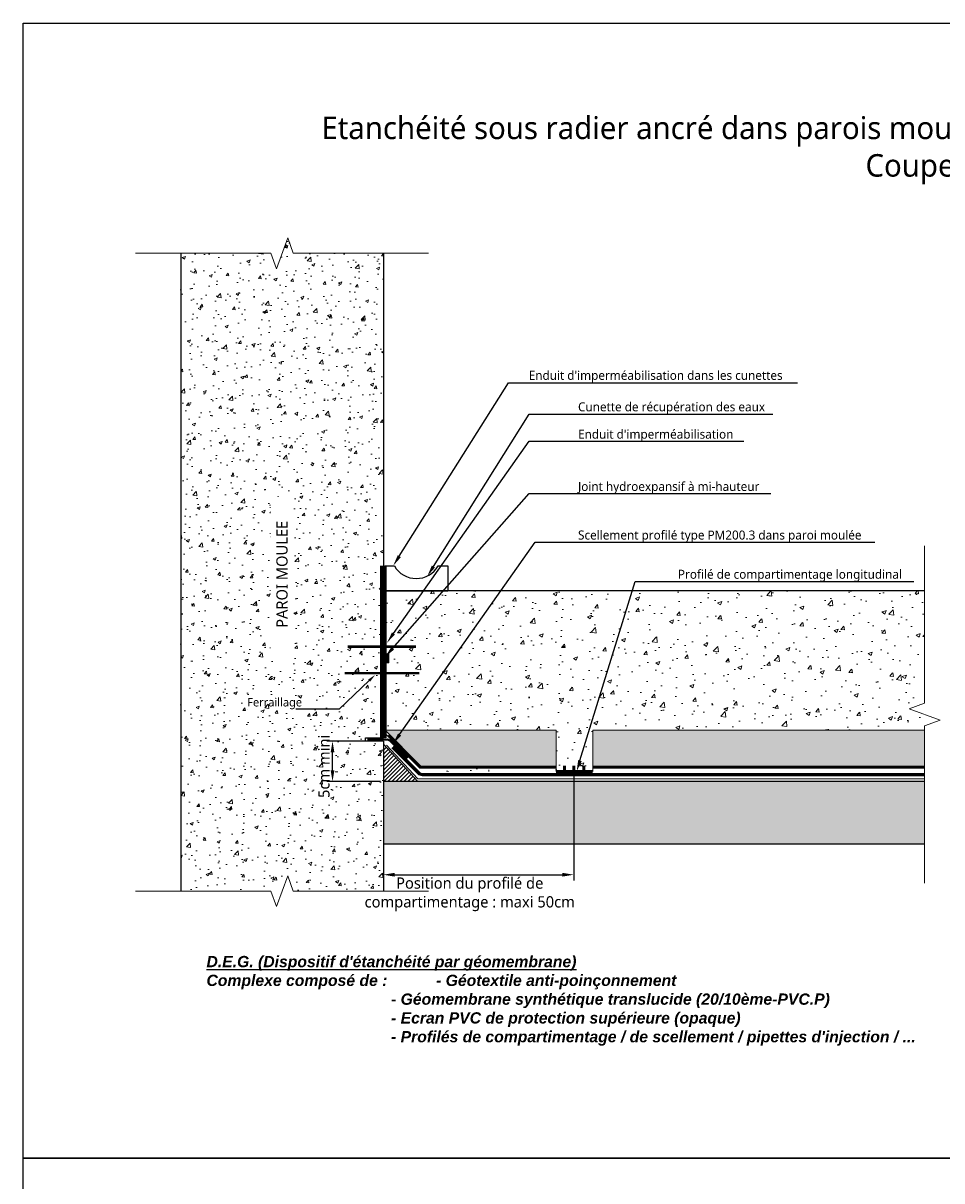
# Model space of a CAD drawing. Header units: millimetres. Extents: x -3314 to 21255525, y -15000 to 1735000.
# Tile 94 of 109: x 29046 to 29250, y 11907 to 12164. Entities that reach past the tile are written whole.
import ezdxf
from ezdxf import colors
from ezdxf.entities.mleader import LeaderData, LeaderLine
from ezdxf.math import Vec2, Vec3

# ---------------------------------------------------------------- set-up
doc = ezdxf.new("R2010")
doc.units = ezdxf.units.MM
for name, pattern in [('CACHE', [0.375, 0.25, -0.125]), ('CACHE2', [0.1875, 0.125, -0.0625]), ('CONTINU', [0]), ('TIRETPT', [1, 0.5, -0.25, 0, -0.25])]:
    doc.linetypes.add(name, pattern=pattern)
for name, color, linetype, lineweight in [('A-ANNO-NOTE', 7, 'Continuous', 25), ('Dessin_AXE', 8, 'Continuous', 5), ('Dessin_HACHURES', 253, 'Continuous', 9), ('Matériel_Joint Hydroexpansif', 140, 'CACHE', 0), ('Produit_Imperméabilisation', 219, 'Continuous', 0), ('SYSTEME_DEG_ Geomembrane SYNTHETIQUE', 1, 'Continuous', 9), ('SYSTEME_DEG_Protection inferieure', 3, 'Continuous', 5), ('SYSTEME_DEG_Protection superieure', 5, 'Continuous', 9)]:
    doc.layers.add(name, color=color, linetype=linetype, lineweight=lineweight)
for name, color, linetype in [('Dessin_CONTOURS BETON', 7, 'Continuous'), ('Dessin_COTATIONS', 7, 'Continuous'), ('Dessin_TEXTES', 7, 'CONTINU'), ('Matériel_Profilé de compartimentage', 7, 'Continuous'), ('Matériel_Profilé PM200', 40, 'Continuous')]:
    doc.layers.add(name, color=color, linetype=linetype)
doc.layers.add('GEN-_-FMULT', color=210, linetype='Continuous', plot=False)
doc.layers.add('Le_Hachure Générique', color=18, linetype='Continuous', lineweight=9, true_color=0x000000)
doc.styles.add('Arial', font='segoeui.ttf')
doc.styles.get("Standard").update_dxf_attribs({"font": 'segoeui.ttf'})
doc.styles.add('txt-moyen', font='segoeui.ttf')
doc.linetypes.add('ISOLATION', pattern='A,0.0001,-0.1,[134,ltypeshp.shx,S=0.1,R=0,X=-0.1,Y=0],-0.2,[134,ltypeshp.shx,S=0.1,R=180,X=0.1,Y=0],-0.1', length=0.4001)
doc.dimstyles.new('ISO-25', dxfattribs={"dimtxt": 2.5, "dimasz": 2.5, "dimexe": 1.25, "dimexo": 0.625, "dimtad": 1, "dimtxsty": 'Standard', "dimcen": 2.5, "dimadec": 0, "dimazin": 0, "dimtfac": 1, "dimtmove": 0, "dimatfit": 3, "dimfxl": 1, "dimarcsym": 0})

# ---------------------------------------------------------------- blocks, each defined once
blk = doc.blocks.new('*D22')
at = {"layer": 'Defpoints', "color": 0, "transparency": 16777216}
for p in [(29168.11, 11998.32), (29125.87, 11995.47), (29168.11, 11974.77)]:
    blk.add_point(p, dxfattribs=at)
at = {"layer": 'Dessin_COTATIONS', "color": 0, "lineweight": -2, "transparency": 16777216}
for p, q in [((29168.11, 11997.69), (29168.11, 11973.52)), ((29125.87, 11994.84), (29125.87, 11973.52)), ((29128.37, 11974.77), (29165.61, 11974.77))]:
    blk.add_line(p, q, dxfattribs=at)
at = {"layer": 'Dessin_COTATIONS', "color": 0, "transparency": 16777216}
for points in [[(29128.37, 11975.18), (29128.37, 11974.35), (29125.87, 11974.77)], [(29165.61, 11974.35), (29165.61, 11975.18), (29168.11, 11974.77)]]:
    blk.add_solid(points, dxfattribs=at)
at = {"layer": 'Dessin_COTATIONS', "color": 0, "transparency": 16777216, "insert": (29145.03, 11970.41), "char_height": 2.5, "attachment_point": 5}
blk.add_mtext('Position du profilé de \\Pcompartimentage : maxi 50cm', dxfattribs=at)
blk = doc.blocks.new('*D29')
at = {"layer": 'Defpoints', "color": 0, "transparency": 16777216}
for p in [(29114.57, 12004.42), (29125.87, 12004.42), (29125.87, 11995.47)]:
    blk.add_point(p, dxfattribs=at)
at = {"layer": 'Dessin_COTATIONS', "color": 0, "lineweight": -2, "transparency": 16777216}
for p, q in [((29125.24, 12004.42), (29113.32, 12004.42)), ((29114.57, 11997.97), (29114.57, 12001.92)), ((29125.24, 11995.47), (29113.32, 11995.47))]:
    blk.add_line(p, q, dxfattribs=at)
at = {"layer": 'Dessin_COTATIONS', "color": 0, "transparency": 16777216}
for points in [[(29114.99, 12001.92), (29114.15, 12001.92), (29114.57, 12004.42)], [(29114.15, 11997.97), (29114.99, 11997.97), (29114.57, 11995.47)]]:
    blk.add_solid(points, dxfattribs=at)
at = {"layer": 'Dessin_COTATIONS', "color": 0, "transparency": 16777216, "insert": (29112.67, 11998.83), "char_height": 2.5, "attachment_point": 5, "rotation": 90}
blk.add_mtext('5cm mini', dxfattribs=at)

msp = doc.modelspace()

# ---------------------------------------------------------------- hatches: boundary and pattern name
at = {"layer": 'Dessin_HACHURES'}
h = msp.add_hatch(dxfattribs=at)
h.set_pattern_fill('AR-CONC', color=256, style=0)
h.set_pattern_definition([(50, (30716.969, 8916.498), (7.172602, -0.627521), [0.75, -8.25]), (355, (30716.969, 8916.498), (-1.387513, 7.521921), [0.6, -6.6]), (100.45144, (30717.5666, 8916.446), (5.785088, 6.8944), [0.637402, -7.011421]), (46.1842, (30716.969, 8918.498), (10.672413, -1.655193), [1.125, -12.375]), (96.63564, (30717.858, 8918.36), (9.34662, 9.741186), [0.956103, -10.517138]), (351.18416, (30716.969, 8918.498), (9.34662, 9.741186), [0.9, -9.9]), (21, (30717.969, 8917.998), (5.969071, -4.026189), [0.75, -8.25]), (326, (30717.969, 8917.998), (2.433153, 7.2515), [0.6, -6.6]), (71.45144, (30718.466, 8917.6626), (8.402224, 3.225312), [0.637402, -7.011421]), (37.5, (30716.9689, 8916.498), (0.1215986, 3.3289385), [0, -6.52, 0, -6.7, 0, -6.625]), (7.5, (30716.969, 8916.498), (2.6306954, 3.944117), [0, -3.82, 0, -6.37, 0, -2.525]), (327.5, (30714.7389, 8916.498), (5.3382244, -0.2255487), [0, -2.5, 0, -7.8, 0, -10.35]), (317.5, (30713.739, 8916.498), (5.8318617, 1.00105), [0, -3.25, 0, -5.18, 0, -7.35])])
edge = h.paths.add_edge_path(flags=17)
edge.add_ellipse((29147.3701, 12000.1731), major_axis=(-29.0288, 0), ratio=0.50325916, start_angle=6.330463, end_angle=24.530697)
edge.add_line((29125.8664, 11990.3594), (29125.8664, 12004.4196))
edge.add_line((29125.8664, 12004.4196), (29121.9068, 12004.4196))
edge.add_line((29121.9068, 12004.4196), (29121.9068, 12005.1562))
edge.add_line((29121.9068, 12005.1562), (29125.8664, 12005.1562))
edge.add_line((29125.8664, 12005.1562), (29125.8664, 12009.9868))
edge.add_ellipse((29147.3701, 12000.1731), major_axis=(-29.0288, 0), ratio=0.50325916, start_angle=335.469303, end_angle=358.269365)
edge.add_line((29118.3935, 12001.0486), (29108.7513, 11993.8035))
edge.add_line((29108.7513, 11993.8035), (29119.0219, 11997.0282))
edge = h.paths.add_edge_path()
edge.add_line((29125.8664, 12112.7463), (29105.8664, 12112.7463))
edge.add_line((29105.8664, 12112.7463), (29104.6164, 12116.1807))
edge.add_line((29104.6164, 12116.1807), (29102.1164, 12109.312))
edge.add_line((29102.1164, 12109.312), (29100.8664, 12112.7463))
edge.add_line((29100.8664, 12112.7463), (29080.8664, 12112.7463))
edge.add_line((29080.8664, 12112.7463), (29080.8664, 11971.1206))
edge.add_line((29080.8664, 11971.1206), (29100.8664, 11971.1206))
edge.add_line((29100.8664, 11971.1206), (29102.1164, 11967.6862))
edge.add_line((29102.1164, 11967.6862), (29104.6164, 11974.5549))
edge.add_line((29104.6164, 11974.5549), (29105.8664, 11971.1206))
edge.add_line((29105.8664, 11971.1206), (29125.8664, 11971.1206))
edge.add_line((29125.8664, 11971.1206), (29125.8664, 11990.3594))
edge.add_ellipse((29147.3701, 12000.1731), major_axis=(-29.0288, 0), ratio=0.50325916, start_angle=6.330463, end_angle=24.530697, ccw=False)
edge.add_line((29119.0219, 11997.0282), (29108.7513, 11993.8035))
edge.add_line((29108.7513, 11993.8035), (29118.3935, 12001.0486))
edge.add_ellipse((29147.3701, 12000.1731), major_axis=(-29.0288, 0), ratio=0.50325916, start_angle=335.469303, end_angle=358.269365, ccw=False)
edge.add_line((29125.8664, 12009.9868), (29125.8664, 12112.7463))
h = msp.add_hatch(dxfattribs=at)
h.set_pattern_fill('AR-CONC', color=256, scale=0.05)
h.set_pattern_definition([(50, (30304.459, 3664.157), (9.1092334, -0.796954), [0.9525, -10.4775]), (355, (30304.459, 3664.157), (-1.762171, 9.552842), [0.762, -8.382029]), (100.45144, (30305.218, 3664.091), (7.347062, 8.755888), [0.8095, -8.904512]), (46.1842, (30304.459, 3666.697), (13.553952, -2.102116), [1.42875, -15.71625]), (96.63556, (30305.589, 3666.522), (11.870207, 12.371306), [1.214251, -13.35678]), (351.18415, (30304.459, 3666.697), (11.870207, 12.371306), [1.142998, -12.572987]), (21, (30305.729, 3666.062), (7.5807196, -5.11326), [0.9525, -10.4775]), (326, (30305.729, 3666.062), (3.090101, 9.209398), [0.762, -8.382]), (71.45144, (30306.361, 3665.636), (10.670821, 4.096138), [0.8095, -8.904497]), (37.5, (30304.459, 3664.157), (0.1544302, 4.227752), [0, -8.2804, 0, -8.509, 0, -8.41375]), (7.5, (30304.459, 3664.157), (3.3409831, 5.0090287), [0, -4.8514, 0, -8.0899, 0, -3.20675]), (327.5, (30301.627, 3664.157), (6.7795298, -0.2864372), [0, -3.175, 0, -9.906, 0, -13.1445]), (317.5, (30300.357, 3664.157), (7.406459, 1.2713246), [0, -4.1275, 0, -6.5786, 0, -9.3345])])
h.paths.add_polyline_path([(29151.9339, 12037.7664), (29130.1548, 12006.8895), (29163.2645, 12006.8895), (29164.1916, 12006.8895), (29164.1916, 11997.6889), (29172.342, 11997.6889), (29172.342, 12006.8895), (29246.0038, 12006.8895), (29246.0038, 12007.8299), (29249.4382, 12009.0799), (29242.5695, 12011.5799), (29246.0038, 12012.8299), (29246.0038, 12037.7664)])
h.paths.add_polyline_path([(29151.9339, 12037.7664), (29140.1811, 12037.7664), (29140.1811, 12037.7223), (29135.9752, 12037.7223), (29126.1616, 12037.7223), (29125.8664, 12037.7664), (29125.8664, 12015.8391), (29127.0664, 12015.8391), (29127.0664, 12013.8391), (29125.8664, 12013.8391), (29125.8664, 12007.229), (29126.2056, 12006.8895), (29130.1548, 12006.8895)])
h = msp.add_hatch(dxfattribs=at)
h.set_pattern_fill('AR-CONC', color=256, scale=0.025)
h.set_pattern_definition([(50, (30304.459, 3664.157), (4.5546167, -0.3984771), [0.47625, -5.23875]), (355, (30304.459, 3664.157), (-0.8810855, 4.7764211), [0.381, -4.1910146]), (100.451445, (30304.8387, 3664.124), (3.6735312, 4.3779438), [0.4047502, -4.452256]), (46.1842, (30304.459, 3665.427), (6.776976, -1.0510582), [0.714375, -7.858125]), (96.63556, (30305.024, 3665.3395), (5.9351034, 6.185653), [0.6071256, -6.67839]), (351.18415, (30304.459, 3665.427), (5.9351034, 6.185653), [0.571499, -6.2864933]), (21, (30305.094, 3665.1095), (3.7903598, -2.55663), [0.47625, -5.23875]), (326, (30305.094, 3665.1095), (1.5450507, 4.6046992), [0.381, -4.191]), (71.451445, (30305.41, 3664.8965), (5.3354105, 2.0480692), [0.4047502, -4.4522484]), (37.5, (30304.4591, 3664.157), (0.07721508, 2.11387597), [0, -4.1402, 0, -4.2545, 0, -4.206875]), (7.5, (30304.4591, 3664.157), (1.67049156, 2.5045144), [0, -2.4257, 0, -4.04495, 0, -1.603375]), (327.5, (30303.0431, 3664.157), (3.38976488, -0.1432186), [0, -1.5875, 0, -4.953, 0, -6.57225]), (317.5, (30302.408, 3664.157), (3.7032295, 0.6356623), [0, -2.06375, 0, -3.2893, 0, -4.66725])])
h.paths.add_polyline_path([(29246.0038, 12006.8895), (29172.342, 12006.8895), (29172.342, 11998.8961), (29246.0038, 11998.8961)])
h.paths.add_polyline_path([(29164.1916, 12006.8895), (29163.2645, 12006.8895), (29126.2056, 12006.8895), (29134.194, 11998.8961), (29164.1916, 11998.8961)])
at = {"layer": 'Dessin_HACHURES', "linetype": 'Continuous'}
h = msp.add_hatch(dxfattribs=at)
h.set_pattern_fill('ANSI31', color=256, scale=5)
h.set_pattern_definition([(45, (30716.96886, 8654.37606), (-0.44194174, 0.44194174), [])])
h.paths.add_polyline_path([(29125.8664, 12003.7196), (29125.8664, 11995.4654), (29133.5206, 11995.4654)])
at = {"layer": 'Dessin_HACHURES', "linetype": 'ByBlock'}
h = msp.add_hatch(dxfattribs=at)
h.set_pattern_fill('AR-CONC', color=256, scale=0.5)
h.set_pattern_definition([(50, (29668.6726, 10604.3103), (3.586301, -0.3137607), [0.375, -4.125]), (355, (29668.6726, 10604.3103), (-0.693757, 3.760961), [0.3, -3.3]), (100.45144, (29668.9714, 10604.284), (2.892544, 3.4472), [0.318701, -3.505711]), (46.1842, (29668.6726, 10605.3103), (5.336207, -0.827596), [0.5625, -6.1875]), (96.63564, (29669.1173, 10605.2413), (4.67331, 4.870593), [0.478052, -5.258569]), (351.18416, (29668.6726, 10605.31), (4.67331, 4.870593), [0.45, -4.95]), (21, (29669.1726, 10605.0603), (2.984535, -2.0130945), [0.375, -4.125]), (326, (29669.1726, 10605.0603), (1.216577, 3.62575), [0.3, -3.3]), (71.45144, (29669.4213, 10604.8925), (4.201112, 1.612656), [0.318701, -3.505711]), (37.5, (29668.6726, 10604.3103), (0.0607993, 1.6644693), [0, -3.26, 0, -3.35, 0, -3.3125]), (7.5, (29668.6726, 10604.3103), (1.3153477, 1.9720586), [0, -1.91, 0, -3.185, 0, -1.2625]), (327.5, (29667.5576, 10604.3103), (2.6691122, -0.1127744), [0, -1.25, 0, -3.9, 0, -5.175]), (317.5, (29667.0576, 10604.3103), (2.915931, 0.500525), [0, -1.625, 0, -2.59, 0, -3.675])])
edge = h.paths.add_edge_path()
edge.add_line((29139.4627, 11997.6889), (29147.6132, 11997.6889))
edge.add_line((29147.6132, 11997.6889), (29147.6132, 11998.8961))
at = {"layer": 'Dessin_HACHURES'}
h = msp.add_hatch(dxfattribs=at)
h.set_pattern_fill('AR-CONC', color=256, scale=0.5, style=0)
h.set_pattern_definition([(50, (30716.969, 8916.498), (3.586301, -0.3137607), [0.375, -4.125]), (355, (30716.969, 8916.498), (-0.6937567, 3.7609607), [0.3, -3.3]), (100.45144, (30717.2677, 8916.472), (2.8925442, 3.4472), [0.318701, -3.5057106]), (46.1842, (30716.969, 8917.498), (5.3362067, -0.8275964), [0.5625, -6.1875]), (96.63564, (30717.4135, 8917.429), (4.67331, 4.870593), [0.478052, -5.258569]), (351.18416, (30716.969, 8917.498), (4.67331, 4.870593), [0.45, -4.95]), (21, (30717.469, 8917.248), (2.9845353, -2.0130945), [0.375, -4.125]), (326, (30717.469, 8917.248), (1.2165767, 3.6257502), [0.3, -3.3]), (71.45144, (30717.7176, 8917.0803), (4.201112, 1.6126558), [0.318701, -3.5057106]), (37.5, (30716.9689, 8916.4981), (0.0607993, 1.66446927), [0, -3.26, 0, -3.35, 0, -3.3125]), (7.5, (30716.9689, 8916.4981), (1.3153477, 1.9720586), [0, -1.91, 0, -3.185, 0, -1.2625]), (327.5, (30715.8539, 8916.4981), (2.6691122, -0.11277436), [0, -1.25, 0, -3.9, 0, -5.175]), (317.5, (30715.3539, 8916.498), (2.9159308, 0.5005249), [0, -1.625, 0, -2.59, 0, -3.675])])
h.paths.add_polyline_path([(29246.0038, 11995.4654), (29246.0038, 11981.6137), (29140.1, 11981.6137, 0.20105617), (29146.9028, 11995.4654)])
h.paths.add_polyline_path([(29140.1, 11981.6137), (29125.8664, 11981.6137), (29125.8664, 11995.4654), (29146.9028, 11995.4654, -0.20105617)])
at = {"layer": 'Matériel_Joint Hydroexpansif'}
h = msp.add_hatch(color=256, dxfattribs=at)
h.dxf.hatch_style = 1
h.paths.add_polyline_path([(29125.8664, 12021.8391), (29125.8664, 12023.8391), (29127.0664, 12023.8391), (29127.0664, 12021.8391)])

# ---------------------------------------------------------------- linework, layer by layer
at = {"layer": 'Defpoints', "linetype": 'Continuous'}
msp.add_lwpolyline([(29045.8919, 11911.8392), (29445.8919, 11911.8392), (29445.8919, 11659.8392), (29045.8919, 11659.8392)], close=True, dxfattribs=at)
at = {"layer": 'Dessin_AXE', "flags": 128}
for points in [[(29070.8664, 12112.7463), (29100.8664, 12112.7463), (29102.1164, 12109.312), (29104.6164, 12116.1807), (29105.8664, 12112.7463), (29135.8664, 12112.7463)], [(29246.0038, 12047.7664), (29246.0038, 12012.8299), (29242.5695, 12011.5799), (29249.4382, 12009.0799), (29246.0038, 12007.8299), (29246.0038, 11972.8934)], [(29070.8664, 11971.1206), (29100.8664, 11971.1206), (29102.1164, 11967.6862), (29104.6164, 11974.5549), (29105.8664, 11971.1206), (29135.8664, 11971.1206)]]:
    msp.add_lwpolyline(points, dxfattribs=at)
at = {"layer": 'Dessin_CONTOURS BETON', "flags": 128}
for points in [[(29080.8664, 12112.7463), (29080.8664, 11971.1206)], [(29125.8664, 12112.7463), (29125.8664, 12005.1562)], [(29246.0038, 12037.7664), (29125.8664, 12037.7664)], [(29125.8664, 12004.4196), (29125.8664, 12004.4196), (29121.9068, 12004.4196), (29121.9068, 12004.4196), (29121.9068, 12005.1562), (29121.9068, 12005.1562), (29125.8664, 12005.1562), (29125.8664, 12005.1562)], [(29125.8664, 12004.4196), (29125.8664, 11971.1206)], [(29125.8664, 12003.7196), (29133.5206, 11995.4654)], [(29246.0038, 11995.4654), (29125.8664, 11995.4654)], [(29125.8664, 11981.6137), (29246.0038, 11981.6137)]]:
    msp.add_lwpolyline(points, dxfattribs=at)
at = {"layer": 'Dessin_CONTOURS BETON'}
msp.add_lwpolyline([(29126.1616, 12037.7223), (29126.1616, 12043.33), (29128.3149, 12043.33, 0.57735027), (29138.0278, 12043.33), (29140.1811, 12043.33), (29140.1811, 12037.7223), (29135.9752, 12037.7223)], format="xyb", close=True, dxfattribs=at)
at = {"layer": 'Dessin_CONTOURS BETON', "linetype": 'CONTINU', "lineweight": 0}
for points in [[(29125.8664, 12006.8895), (29163.2645, 12006.8895), (29164.1916, 12006.8895), (29164.1916, 11997.6889)], [(29172.342, 11997.6889), (29172.342, 12006.8895), (29246.0038, 12006.8895)]]:
    msp.add_lwpolyline(points, dxfattribs=at)
at = {"layer": 'Le_Hachure Générique', "const_width": 0.5442}
for points in [[(29133.1059, 12025.4081), (29117.9686, 12025.4081)], [(29133.8212, 12019.5314), (29117.2433, 12019.5314)]]:
    msp.add_lwpolyline(points, dxfattribs=at)
at = {"layer": 'Matériel_Joint Hydroexpansif', "linetype": 'Continuous'}
msp.add_lwpolyline([(29125.8664, 12021.8391), (29125.8664, 12023.8391), (29127.0664, 12023.8391), (29127.0664, 12021.8391)], close=True, dxfattribs=at)
at = {"layer": 'Matériel_Profilé de compartimentage', "linetype": 'CONTINU', "const_width": 0.6596, "flags": 128}
for points in [[(29166.0995, 11997.6889), (29166.0995, 11998.9484)], [(29168.1131, 11997.6889), (29168.1131, 11998.9484)], [(29170.342, 11998.9484), (29170.342, 11997.6889)], [(29172.342, 11997.6889), (29164.1916, 11997.6889)]]:
    msp.add_lwpolyline(points, dxfattribs=at)
at = {"layer": 'Matériel_Profilé PM200', "linetype": 'CONTINU', "ltscale": 2, "const_width": 0.5, "flags": 128}
msp.add_lwpolyline([(29122.3254, 12004.7879), (29126.6236, 12004.7879, -0.18971112), (29127.4826, 12004.409), (29128.5197, 12003.371), (29131.2481, 12000.64), (29131.2481, 12000.64)], format="xyb", dxfattribs=at)
at = {"layer": 'Produit_Imperméabilisation'}
msp.add_line((29149.2734, 11998.0396), (29149.2734, 11997.6943), dxfattribs=at)
at = {"layer": 'Produit_Imperméabilisation', "linetype": 'Continuous', "ltscale": 0.2, "const_width": 1.5, "flags": 128}
msp.add_lwpolyline([(29125.8664, 12005.1562), (29125.8664, 12005.1562), (29125.8664, 12043.3596)], dxfattribs=at)
at = {"layer": 'SYSTEME_DEG_ Geomembrane SYNTHETIQUE', "linetype": 'TIRETPT', "ltscale": 10, "flags": 128}
msp.add_lwpolyline([(29246.0038, 11997.0061, 0.5, 0.5, 0), (29134.7888, 11997.0061, 0.5, 0.5, 0), (29134.4544, 11997.0061, 0.5, 0.5, -0.19891237), (29133.7473, 11997.299, 0.5, 0.5, 0), (29127.9392, 12003.1071, 0, 0, 0)], format="xyseb", dxfattribs=at)
at = {"layer": 'SYSTEME_DEG_ Geomembrane SYNTHETIQUE', "linetype": 'ByBlock', "ltscale": 0.1, "flags": 128}
for points in [[(29135.14, 11996.7561), (29134.4544, 11996.7561, -0.19891237), (29133.5705, 11997.1222), (29127.7287, 12002.964)], [(29134.64, 11997.2561), (29134.4544, 11997.2561, -0.19891237), (29133.9241, 11997.4758), (29128.1217, 12003.2782)]]:
    msp.add_lwpolyline(points, format="xyb", dxfattribs=at)
for points in [[(29246.0038, 11997.2561), (29134.4544, 11997.2561)], [(29246.0038, 11996.7561), (29134.4544, 11996.7561)]]:
    msp.add_lwpolyline(points, dxfattribs=at)
at = {"layer": 'SYSTEME_DEG_Protection inferieure', "linetype": 'ISOLATION'}
msp.add_line((29133.4821, 11996.0536), (29126.5718, 12003.5072), dxfattribs=at)
at = {"layer": 'SYSTEME_DEG_Protection inferieure', "linetype": 'ISOLATION', "flags": 128}
msp.add_lwpolyline([(29133.4821, 11996.0536), (29246.0038, 11996.0536)], dxfattribs=at)
at = {"layer": 'SYSTEME_DEG_Protection superieure', "linetype": 'CONTINU', "ltscale": 0.2, "flags": 128}
for points in [[(29125.8664, 12007.229), (29134.194, 11998.8961), (29164.1916, 11998.8961)], [(29125.8664, 12006.5217), (29133.9868, 11998.3961), (29164.1916, 11998.3961)]]:
    msp.add_lwpolyline(points, dxfattribs=at)
at = {"layer": 'SYSTEME_DEG_Protection superieure', "linetype": 'CACHE2', "ltscale": 10, "const_width": 0.5, "flags": 128}
msp.add_lwpolyline([(29126.9742, 12005.7668), (29126.9742, 12005.7668), (29134.0904, 11998.6461), (29164.1916, 11998.6461)], dxfattribs=at)
at = {"layer": 'SYSTEME_DEG_Protection superieure', "linetype": 'CACHE2', "ltscale": 10, "flags": 128}
msp.add_lwpolyline([(29172.342, 11998.6461, 0.5, 0.5, 0), (29246.0038, 11998.6461, 1.2, 1.2, 0)], format="xyseb", dxfattribs=at)
at = {"layer": 'SYSTEME_DEG_Protection superieure', "linetype": 'Continuous', "flags": 128}
for points in [[(29172.342, 11998.8961), (29246.0038, 11998.8961)], [(29172.342, 11998.3961), (29246.0038, 11998.3961)]]:
    msp.add_lwpolyline(points, dxfattribs=at)

# ---------------------------------------------------------------- texts
at = {"layer": 'Dessin_TEXTES', "insert": (29086.5863, 11956.731), "char_height": 2.5, "width": 197.443165, "attachment_point": 1, "style": 'txt-moyen'}
msp.add_mtext("{\\fArial|b1|i1|c0|p34;\\LD.E.G. (Dispositif d'étanchéité par géomembrane)\\P\\lComplexe composé de :^I - Géotextile anti-poinçonnement\\P^I^I^I^I - Géomembrane synthétique translucide (20/10ème-PVC.P)\\P^I^I^I^I - Ecran PVC de protection supérieure (opaque)\\P^I^I^I^I - Profilés de compartimentage / de scellement / pipettes d'injection / ...}", dxfattribs=at)
at = {"layer": 'GEN-_-FMULT', "insert": (29250.9251, 12143.0959), "char_height": 5, "width": 406, "attachment_point": 2, "style": 'Arial'}
msp.add_mtext('Etanchéité sous radier ancré dans parois moulées partie courante avec imperméabilisation\\PCoupe Type', dxfattribs=at)

# ---------------------------------------------------------------- dimensions: what is measured, and where the dimension line sits
at = {"layer": 'Dessin_COTATIONS'}
dim = msp.add_linear_dim(base=(29114.5702, 12004.4196), p1=(29125.8664, 11995.4654), p2=(29125.8664, 12004.4196), angle=90, text='5cm mini', dimstyle='ISO-25', override={"dimtad": 2}, dxfattribs=at)
dim.commit()
dim.dimension.update_dxf_attribs({"geometry": '*D29', "text_midpoint": (29114.5702, 11998.8346), "dimtype": 160})
dim = msp.add_linear_dim(base=(29168.1131, 11974.7651), p1=(29125.8664, 11995.4654), p2=(29168.1131, 11998.3187), text='Position du profilé de \\Pcompartimentage : maxi 50cm', dimstyle='ISO-25', override={"dimtad": 2}, dxfattribs=at)
dim.commit()
dim.dimension.update_dxf_attribs({"geometry": '*D22', "text_midpoint": (29145.029, 11974.7651), "dimtype": 160})

# ---------------------------------------------------------------- leaders
at = {"layer": 'A-ANNO-NOTE'}
ml = msp.add_multileader_mtext('Standard', dxfattribs=at)
ml.set_content('Ferraillage', color=256, style='txt-moyen')
ml.set_leader_properties(linetype='ByLayer', lineweight=-1)
ml.build(insert=Vec2(0, 0))
ml.multileader.update_dxf_attribs({"text_left_attachment_type": 6, "text_right_attachment_type": 6, "dogleg_length": 7.5, "arrow_head_size": 1.8928})
ctx = ml.context
ctx.base_point, ctx.char_height, ctx.arrow_head_size, ctx.landing_gap_size, ctx.plane_origin = Vec3(29094.4298, 12011.5008), 1.873899, 1.8928, 1.5143, Vec3(29145.5654, 12077.5149)
ctx.left_attachment, ctx.right_attachment, ctx.text_align_type = 6, 6, 2
notes = []
notes.append((ctx, [(1, (1, 1, 0), (29116.0162, 12011.5008), (-1, 0), 6.7002, [(0, [(29124.0656, 12019.1668)], 0, [])])]))
ctx.mtext.insert, ctx.mtext.width, ctx.mtext.alignment, ctx.mtext.flow_direction = Vec3(29107.8017, 12014.0045), 1.362836, 3, 5
at = {"layer": 'Dessin_TEXTES'}
ml = msp.add_multileader_mtext('Standard', dxfattribs=at)
ml.set_content("Enduit d'imperméabilisation dans les cunettes", color=256, style='txt-moyen')
ml.set_leader_properties(linetype='ByLayer', lineweight=-1)
ml.build(insert=Vec2(0, 0))
ml.multileader.update_dxf_attribs({"text_left_attachment_type": 6, "text_right_attachment_type": 6, "dogleg_length": 7.5, "arrow_head_size": 2.5})
ctx = ml.context
ctx.base_point, ctx.char_height, ctx.arrow_head_size, ctx.plane_origin = Vec3(29156.1219, 12083.9886), 2, 2.5, Vec3(29135.1359, 12091.2096)
ctx.left_attachment, ctx.right_attachment = 6, 6
notes.append((ctx, [(0, (1, 1, 0), (29153.6526, 12083.9886), (1, 0), 2.4693, [(0, [(29128.0562, 12043.371)], 0, [])])]))
ctx.mtext.insert, ctx.mtext.flow_direction = Vec3(29158.1219, 12086.6455), 5
ml = msp.add_multileader_mtext('Standard', dxfattribs=at)
ml.set_content('Cunette de récupération des eaux', color=256, style='txt-moyen')
ml.set_leader_properties(linetype='ByLayer', lineweight=-1)
ml.build(insert=Vec2(0, 0))
ml.multileader.update_dxf_attribs({"text_left_attachment_type": 6, "text_right_attachment_type": 6, "dogleg_length": 7.5, "arrow_head_size": 2.5})
ctx = ml.context
ctx.base_point, ctx.char_height, ctx.arrow_head_size, ctx.plane_origin = Vec3(29167.0738, 12076.9932), 2, 2.5, Vec3(29139.7076, 12084.2154)
ctx.left_attachment, ctx.right_attachment = 6, 6
notes.append((ctx, [(0, (1, 1, 0), (29158.2243, 12076.9944), (1, 0), 8.8495, [(0, [(29135.6332, 12041.074)], 0, [])])]))
ctx.mtext.insert, ctx.mtext.flow_direction = Vec3(29169.0738, 12079.6501), 5
ml = msp.add_multileader_mtext('Standard', dxfattribs=at)
ml.set_content("Enduit d'imperméabilisation", color=256, style='txt-moyen')
ml.set_leader_properties(linetype='ByLayer', lineweight=-1)
ml.build(insert=Vec2(0, 0))
ml.multileader.update_dxf_attribs({"text_left_attachment_type": 6, "text_right_attachment_type": 6, "dogleg_length": 7.5, "arrow_head_size": 2.5})
ctx = ml.context
ctx.base_point, ctx.char_height, ctx.arrow_head_size, ctx.plane_origin = Vec3(29167.0738, 12071.0224), 2, 2.5, Vec3(29139.7076, 12075.218)
ctx.left_attachment, ctx.right_attachment = 6, 6
notes.append((ctx, [(0, (1, 1, 0), (29158.2243, 12071.0237), (1, 0), 8.8495, [(0, [(29126.6655, 12026.2805)], 0, [])])]))
ctx.mtext.insert, ctx.mtext.flow_direction = Vec3(29169.0738, 12073.5777), 5
ml = msp.add_multileader_mtext('Standard', dxfattribs=at)
ml.set_content('Joint hydroexpansif à mi-hauteur', color=256, style='txt-moyen')
ml.set_leader_properties(linetype='ByLayer', lineweight=-1)
ml.build(insert=Vec2(0, 0))
ml.multileader.update_dxf_attribs({"text_left_attachment_type": 6, "text_right_attachment_type": 6, "dogleg_length": 7.5, "arrow_head_size": 2.5})
ctx = ml.context
ctx.base_point, ctx.char_height, ctx.arrow_head_size, ctx.plane_origin = Vec3(29167.0738, 12059.3894), 2, 2.5, Vec3(29139.7076, 12063.585)
ctx.left_attachment, ctx.right_attachment = 6, 6
notes.append((ctx, [(0, (1, 1, 0), (29158.2243, 12059.3914), (1, 0), 8.8495, [(0, [(29126.2655, 12023.1474)], 0, [])])]))
ctx.mtext.insert, ctx.mtext.flow_direction = Vec3(29169.0738, 12061.9774), 5
ml = msp.add_multileader_mtext('Standard', dxfattribs=at)
ml.set_content('Scellement profilé type PM200.3 dans paroi moulée', color=256, style='txt-moyen')
ml.set_leader_properties(linetype='ByLayer', lineweight=-1)
ml.build(insert=Vec2(0, 0))
ml.multileader.update_dxf_attribs({"text_left_attachment_type": 6, "text_right_attachment_type": 6, "dogleg_length": 7.5, "arrow_head_size": 2.5})
ctx = ml.context
ctx.base_point, ctx.char_height, ctx.arrow_head_size, ctx.plane_origin = Vec3(29167.0738, 12048.5978), 2, 2.5, Vec3(29141.0571, 12052.7934)
ctx.left_attachment, ctx.right_attachment = 6, 6
notes.append((ctx, [(0, (1, 1, 0), (29159.5738, 12048.5998), (1, 0), 7.5, [(0, [(29128.015, 12003.8558)], 0, [])])]))
ctx.mtext.insert, ctx.mtext.flow_direction = Vec3(29169.0738, 12051.1858), 5
ml = msp.add_multileader_mtext('Standard', dxfattribs=at)
ml.set_content('Profilé de compartimentage longitudinal', color=256, style='txt-moyen')
ml.set_leader_properties(linetype='ByLayer', lineweight=-1)
ml.build(insert=Vec2(0, 0))
ml.multileader.update_dxf_attribs({"text_left_attachment_type": 6, "text_right_attachment_type": 6, "dogleg_length": 7.5, "arrow_head_size": 2.5})
ctx = ml.context
ctx.base_point, ctx.char_height, ctx.arrow_head_size, ctx.plane_origin = Vec3(29189.24, 12039.8931), 2, 2.5, Vec3(29163.2233, 12044.0887)
ctx.left_attachment, ctx.right_attachment = 6, 6
notes.append((ctx, [(0, (1, 1, 0), (29181.74, 12039.8951), (1, 0), 7.5, [(0, [(29168.7646, 11997.7179)], 0, [])])]))
ctx.mtext.insert, ctx.mtext.flow_direction = Vec3(29191.24, 12042.4811), 5
for ctx, leaders in notes:
    for number, flags, end, landing, length, lines in leaders:
        leader = LeaderData()
        leader.index, (leader.has_last_leader_line, leader.has_dogleg_vector, leader.attachment_direction) = number, flags
        leader.last_leader_point, leader.dogleg_vector, leader.dogleg_length = Vec3(end), Vec3(landing), length
        for number, points, colour, breaks in lines:
            line = LeaderLine()
            line.index, line.vertices, line.color, line.breaks = number, Vec3.list(points), colors.encode_raw_color(colour), breaks
            leader.lines.append(line)
        ctx.leaders.append(leader)

# ---------------------------------------------------------------- next in the draw order: texts
at = {"layer": 'Dessin_TEXTES', "insert": (29103.3664, 12041.465), "char_height": 2.5, "width": 31.956753, "attachment_point": 5, "rotation": 90, "style": 'txt-moyen', "bg_fill": 3, "box_fill_scale": 1.5, "bg_fill_color": 9, "bg_fill_true_color": 13158600, "bg_fill_transparency": 0}
msp.add_mtext('PAROI MOULEE', dxfattribs=at)

# ---------------------------------------------------------------- next in the draw order: linework, layer by layer
at = {"layer": 'Defpoints', "linetype": 'Continuous'}
msp.add_lwpolyline([(29045.8919, 12163.8392), (29445.8919, 12163.8392), (29445.8919, 11911.8392), (29045.8919, 11911.8392)], close=True, dxfattribs=at)

doc.saveas('drawing.dxf')
